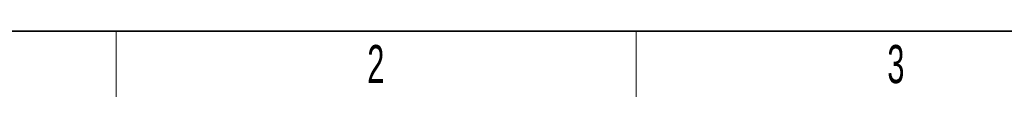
# Model space of a CAD drawing. Header units: millimetres. Extents: x 5 to 418, y 2 to 292.
# Tile 2 of 32: x 65 to 155, y 6 to 12. Entities that reach past the tile are written whole.
import ezdxf

# ---------------------------------------------------------------- set-up
doc = ezdxf.new("R2010")
doc.units = ezdxf.units.MM
doc.layers.add('SLD-0', color=7, linetype='Continuous')
doc.styles.add('SLDTEXTSTYLE0', font='TXT', dxfattribs={"width": 0.605})

msp = doc.modelspace()

# ---------------------------------------------------------------- linework, layer by layer
at = {"layer": 'SLD-0', "lineweight": 35}
msp.add_line((26, 12), (408, 12), dxfattribs=at)
at = {"layer": 'SLD-0', "lineweight": 18}
for p, q in [((73.75, 6), (73.75, 12)), ((121.5, 6), (121.5, 12))]:
    msp.add_line(p, q, dxfattribs=at)

# ---------------------------------------------------------------- texts
at = {"layer": 'SLD-0', "char_height": 3.5, "attachment_point": 2, "style": 'SLDTEXTSTYLE0'}
for s, insert in [('2', (97.603, 10.743)), ('3', (145.353, 10.743))]:
    msp.add_mtext(s, dxfattribs=dict(at, insert=insert))

doc.saveas('drawing.dxf')
